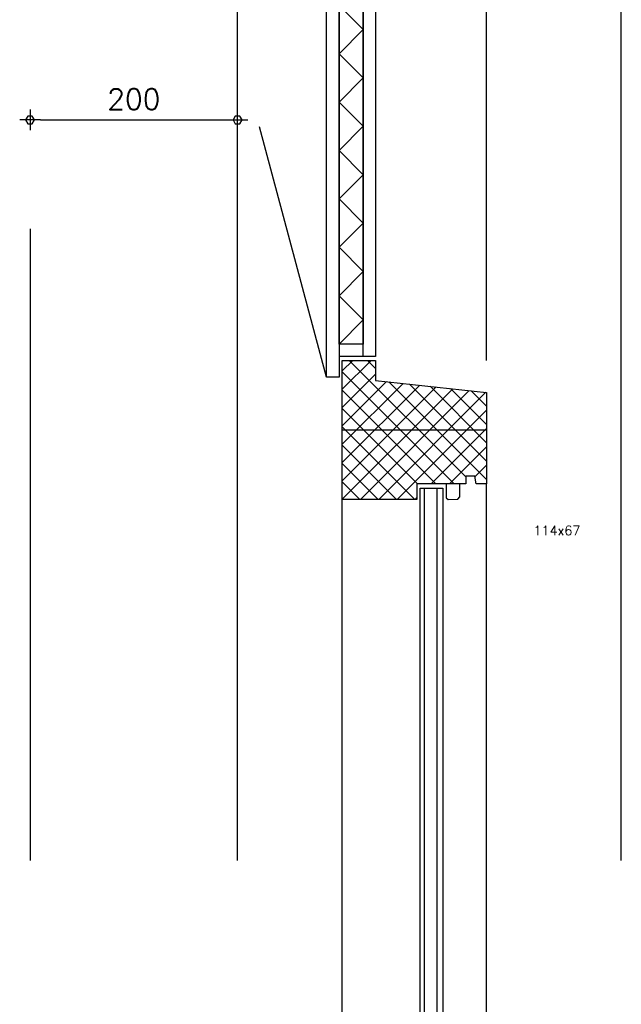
# Model space of a CAD drawing. Extents: x -152209 to 159908, y 32091 to 111955.
# Tile 32 of 59: x -135458 to -134878, y 74171 to 75120. Entities that reach past the tile are written whole.
import ezdxf
from ezdxf.enums import TextEntityAlignment as Align

# ---------------------------------------------------------------- set-up
doc = ezdxf.new("R2010")
doc.units = 0
doc.header["$LTSCALE"] = 1000
doc.header["$MEASUREMENT"] = 0
doc.header["$PDSIZE"] = 1
doc.linetypes.add('XA3BOVDP$0$HIDDEN', pattern=[0.375, 0.25, -0.125])
doc.linetypes.add('XDETV73$0$CENTER', pattern=[2, 1.25, -0.25, 0.25, -0.25])
doc.layers.get('0').update_dxf_attribs({"linetype": 'CONTINUOUS'})
doc.layers.get('DEFPOINTS').update_dxf_attribs({"linetype": 'CONTINUOUS'})
for name, color, linetype in [('BIB', 7, 'CONTINUOUS'), ('XA3BOVDP$0$ALGEM-ARC', 15, 'CONTINUOUS'), ('XA3BOVDP$0$GLAS-ARC', 4, 'CONTINUOUS'), ('XA3BOVDP$0$HOUT-ARC', 15, 'CONTINUOUS'), ('XA3BOVDP$0$HOUT-AZ', 15, 'CONTINUOUS'), ('XA3BOVDP$0$HOUT-DRS', 4, 'CONTINUOUS'), ('XA3BOVDP$0$ISOL-ALG', 3, 'CONTINUOUS'), ('XA3BOVDP$0$ISOL-ARC', 15, 'CONTINUOUS'), ('XDETV60$0$50', 3, 'CONTINUOUS'), ('XDETV73$0$BETON-AZ', 3, 'CONTINUOUS'), ('XDETV73$0$BIB', 7, 'CONTINUOUS'), ('XDETV73$0$DIMMTP', 1, 'CONTINUOUS'), ('XDETV73$0$STEEN-AZ', 3, 'CONTINUOUS'), ('XDETV73$0$STRAMIEN', 1, 'XDETV73$0$CENTER')]:
    doc.layers.add(name, color=color, linetype=linetype)
doc.styles.get("Standard").update_dxf_attribs({"font": 'simplex'})
doc.styles.add('XDETV60$0$STANDARD', font='simplex')
doc.styles.add('XDETV73$0$STANDARD', font='simplex')
doc.dimstyles.get("Standard").update_dxf_attribs({"dimtxt": 0.18, "dimasz": 0.18, "dimexe": 0.18, "dimexo": 0.0625, "dimgap": 0.09, "dimtad": 0, "dimtih": 1, "dimtoh": 1, "dimdec": 4, "dimzin": 0, "dimdsep": 46, "dimtxsty": 'Standard', "dimcen": 0.09, "dimadec": 0, "dimazin": 0, "dimtfac": 1, "dimtdec": 4, "dimtofl": 0, "dimtmove": 0, "dimatfit": 3, "dimfxl": 0, "dimtolj": 1, "dimtzin": 0, "dimarcsym": 0})

# ---------------------------------------------------------------- blocks, each defined once
blk = doc.blocks.new('XDETV60')
at = {"layer": 'XDETV60$0$50', "style": 'XDETV60$0$STANDARD'}
blk.add_text('114x67', height=9, dxfattribs=at).set_placement((485.40667, 3713.52967))
blk = doc.blocks.new('*X207')
at = {"color": 0, "linetype": 'Continuous'}
for p, q in [((301, 3854.21), (328.79, 3882)), ((301, 3871.89), (311.11, 3882)), ((420, 3769.61), (307.61, 3882)), ((333.16, 3874.13), (325.29, 3882)), ((408.93, 3763), (301, 3870.93)), ((301, 3836.53), (333.16, 3868.69)), ((301, 3818.86), (343.7, 3861.56)), ((301, 3801.18), (359.65, 3859.83)), ((301, 3783.5), (375.61, 3858.11)), ((301, 3765.82), (391.57, 3856.39)), ((301, 3748.15), (407.52, 3854.67)), ((440, 3767.29), (345.98, 3861.31)), ((440, 3784.96), (365.79, 3859.17)), ((440, 3802.64), (385.61, 3857.03)), ((440, 3820.32), (405.43, 3854.89)), ((391.25, 3763), (301, 3853.25)), ((318.53, 3748), (423.48, 3852.94)), ((336.21, 3748), (439.43, 3851.22)), ((440, 3838), (425.24, 3852.75)), ((373.57, 3763), (301, 3835.57)), ((353.89, 3748), (440, 3834.11)), ((370.9, 3748), (301, 3817.9)), ((386.57, 3763), (440, 3816.43)), ((353.22, 3748), (301, 3800.22)), ((404.24, 3763), (440, 3798.76)), ((335.54, 3748), (301, 3782.54)), ((428.74, 3769.82), (440, 3781.08)), ((317.86, 3748), (301, 3764.86)), ((439.6, 3763), (440, 3763.4)), ((371.57, 3748), (373, 3749.43))]:
    blk.add_line(p, q, dxfattribs=at)
blk = doc.blocks.new('*X206')
at = {"color": 0, "linetype": 'Continuous'}
for p, q in [((301, 4384.54), (348.46, 4432)), ((301, 4402.22), (330.78, 4432)), ((301, 4419.9), (313.1, 4432)), ((372.62, 4365), (305.62, 4432)), ((314.14, 4380.01), (366.14, 4432)), ((390.29, 4365), (323.29, 4432)), ((331.82, 4380.01), (383.81, 4432)), ((340.84, 4371.35), (401.49, 4432)), ((407.97, 4365), (340.97, 4432)), ((352.17, 4365), (419.17, 4432)), ((419.9, 4370.75), (358.65, 4432)), ((369.85, 4365), (436.85, 4432)), ((440, 4368.33), (376.33, 4432)), ((440, 4386), (394, 4432)), ((440, 4403.68), (411.68, 4432)), ((440, 4421.36), (429.36, 4432)), ((339.93, 4380.01), (301, 4418.94)), ((387.52, 4365), (440, 4417.48)), ((322.25, 4380.01), (301, 4401.26)), ((405.2, 4365), (440, 4399.8)), ((304.58, 4380.01), (301, 4383.58)), ((354.94, 4365), (340.84, 4379.1)), ((428.81, 4370.93), (440, 4382.12))]:
    blk.add_line(p, q, dxfattribs=at)
blk = doc.blocks.new('*X205')
at = {"color": 0, "linetype": 'Continuous'}
for p, q in [((301, 4508.29), (352.71, 4560)), ((301, 4525.96), (335.04, 4560)), ((301, 4543.64), (317.36, 4560)), ((368.36, 4493), (301.36, 4560)), ((303.39, 4493), (370.39, 4560)), ((386.04, 4493), (319.04, 4560)), ((321.07, 4493), (388.07, 4560)), ((403.71, 4493), (336.71, 4560)), ((338.75, 4493), (405.75, 4560)), ((421.39, 4493), (354.39, 4560)), ((356.43, 4493), (423.43, 4560)), ((439.07, 4493), (372.07, 4560)), ((374.1, 4493), (440, 4558.9)), ((440, 4509.75), (389.75, 4560)), ((440, 4527.43), (407.43, 4560)), ((440, 4545.1), (425.1, 4560)), ((350.68, 4493), (301, 4542.68)), ((391.78, 4493), (440, 4541.22)), ((333, 4493), (301, 4525)), ((409.46, 4493), (440, 4523.54)), ((315.33, 4493), (301, 4507.33)), ((427.14, 4493), (440, 4505.86))]:
    blk.add_line(p, q, dxfattribs=at)
blk = doc.blocks.new('*X204')
at = {"color": 0, "linetype": 'Continuous'}
for p, q in [((321.16, 4340.89), (298.28, 4363.77)), ((297.84, 4317.57), (321.16, 4340.89)), ((321.16, 4294.24), (297.84, 4317.57)), ((297.84, 4270.92), (321.16, 4294.24)), ((321.16, 4247.6), (297.84, 4270.92)), ((297.84, 4224.27), (321.16, 4247.6)), ((321.16, 4200.95), (297.84, 4224.27)), ((297.84, 4177.62), (321.16, 4200.95)), ((321.16, 4154.3), (297.84, 4177.62)), ((297.84, 4130.98), (321.16, 4154.3)), ((321.16, 4107.65), (297.84, 4130.98)), ((297.84, 4084.33), (321.16, 4107.65)), ((321.16, 4061), (297.84, 4084.33)), ((297.84, 4037.68), (321.16, 4061)), ((321.16, 4014.36), (297.84, 4037.68)), ((297.84, 3991.03), (321.16, 4014.36)), ((321.16, 3967.71), (297.84, 3991.03)), ((297.84, 3944.38), (321.16, 3967.71)), ((321.16, 3921.06), (297.84, 3944.38)), ((297.84, 3897.74), (321.16, 3921.06))]:
    blk.add_line(p, q, dxfattribs=at)
blk = doc.blocks.new('XA3BOVDP')
at = {"layer": 'XA3BOVDP$0$ALGEM-ARC', "linetype": 'XA3BOVDP$0$HIDDEN'}
blk.add_line((285.84, -1234.26), (148.65, -722.29), dxfattribs=at)
blk.add_arc((285.84, -1234.26), 530.04, 90, 105, dxfattribs=at)
at = {"layer": 'XA3BOVDP$0$GLAS-ARC'}
for p, q in [((380, -1341.1), (380, -2600)), ((392, -1341.1), (392, -2600))]:
    blk.add_line(p, q, dxfattribs=at)
blk.add_lwpolyline([(376, -2600), (376, -1341.1), (398, -1341.1), (398, -2600)], dxfattribs=at)
at = {"layer": 'XA3BOVDP$0$HOUT-AZ'}
for p, q in [((440, -1218), (440, -735)), ((440, -2600), (440, -1337)), ((301, -2600), (301, -1352))]:
    blk.add_line(p, q, dxfattribs=at)
at = {"layer": 'XA3BOVDP$0$HOUT-DRS', "linetype": 'Continuous'}
for p, q in [((301, -668), (301, -607)), ((319, -668), (319, -607)), ((422, -668), (422, -607)), ((440, -668), (440, -607)), ((301, -719.99), (301, -668)), ((301, -668), (440, -668)), ((440, -735), (440, -668)), ((340.84, -719.99), (301, -719.99)), ((340.84, -735), (340.84, -719.99)), ((321.16, -724.23), (297.84, -724.23)), ((419.9, -727.72), (419.9, -735)), ((428.56, -727.72), (419.9, -727.72)), ((429.91, -735), (428.56, -727.72)), ((321.16, -736.23), (297.84, -736.23)), ((419.9, -735), (340.84, -735)), ((440, -735), (429.91, -735)), ((321.16, -1202.26), (297.84, -1202.26)), ((321.16, -1214.26), (297.84, -1214.26)), ((301, -1218), (333.16, -1218)), ((333.16, -1218), (333.16, -1237.31)), ((333.16, -1237.31), (440, -1248.84))]:
    blk.add_line(p, q, dxfattribs=at)
at = {"layer": 'XA3BOVDP$0$HOUT-DRS'}
for p, q in [((301, -1352), (301, -1218)), ((440, -1248.84), (440, -1337)), ((301, -1285), (440, -1285)), ((373, -1337), (373, -1352)), ((420, -1337), (373, -1337)), ((428.66, -1329.74), (420, -1329.74)), ((420, -1329.74), (420, -1337)), ((430, -1337), (428.66, -1329.74)), ((440, -1337), (430, -1337)), ((373, -1352), (301, -1352))]:
    blk.add_line(p, q, dxfattribs=at)
at = {"layer": 'XA3BOVDP$0$HOUT-DRS', "linetype": 'Continuous'}
for points in [[(440, -607), (440, -540), (301, -540), (301, -607)], [(297.84, -1234.26), (285.84, -1234.26), (285.84, -704.23), (297.84, -704.23)], [(333.16, -1214.26), (321.16, -1214.26), (321.16, -724.23), (333.16, -724.23)]]:
    blk.add_lwpolyline(points, close=True, dxfattribs=at)
at = {"layer": 'XA3BOVDP$0$HOUT-DRS'}
blk.add_lwpolyline([(401, -1337), (401, -1350.45), (402.94, -1351.97), (412.44, -1351.9), (414.38, -1349.41), (414.38, -1337)], dxfattribs=at)
at = {"layer": 'XA3BOVDP$0$ISOL-ALG', "linetype": 'Continuous'}
blk.add_lwpolyline([(297.84, -736.23), (321.16, -736.23), (321.16, -1202.26), (297.84, -1202.26)], close=True, dxfattribs=at)
at = {"layer": 'XA3BOVDP$0$HOUT-ARC', "linetype": 'Continuous'}
for name in ['*X205', '*X206', '*X207']:
    blk.add_blockref(name, (0, -5100), dxfattribs=at)
at = {"layer": 'XA3BOVDP$0$ISOL-ARC', "linetype": 'Continuous'}
blk.add_blockref('*X204', (0, -5100), dxfattribs=at)
blk = doc.blocks.new('XDETV73$0$DIMBWK')
for points in [[(0, -1), (0, 1)], [(-1, 0), (1, 0)]]:
    blk.add_lwpolyline(points)
blk.add_lwpolyline([(-0.217, 0.375), (-0.433, 0), (-0.217, -0.375), (0.216, -0.375), (0.433, 0), (0.216, 0.375)], close=True)
blk = doc.blocks.new('*D235')
at = {"color": 1, "linetype": 'ByBlock'}
blk.add_line((10, -986.21), (190, -986.21), dxfattribs=at)
at = {"layer": 'DEFPOINTS', "color": 0, "linetype": 'ByBlock'}
for p in [(200, -986.21), (0, -989.53), (200, -987.87)]:
    blk.add_point(p, dxfattribs=at)
at = {"color": 1, "linetype": 'ByBlock', "xscale": 10, "yscale": 10, "zscale": 10, "rotation": 180}
blk.add_blockref('XDETV73$0$DIMBWK', (0, -986.21), dxfattribs=at)
at = {"color": 1, "linetype": 'ByBlock', "xscale": 10, "yscale": 10, "zscale": 10}
blk.add_blockref('XDETV73$0$DIMBWK', (200, -986.21), dxfattribs=at)
at = {"color": 3, "linetype": 'ByBlock', "style": 'XDETV73$0$STANDARD'}
blk.add_text('200', height=20, dxfattribs=at).set_placement((100, -966.21), align=Align.MIDDLE_CENTER)
blk = doc.blocks.new('XDETV73')
at = {"layer": 'XDETV73$0$BETON-AZ'}
for q in [(200, -602.49991), (200, -629.01124)]:
    blk.add_line((200, -1700), q, dxfattribs=at)
at = {"layer": 'XDETV73$0$STEEN-AZ'}
blk.add_line((570, -1700), (570, -629.01124), dxfattribs=at)
blk.add_line((570, -1700), (570, -629.01124), dxfattribs=at)
at = {"layer": 'XDETV73$0$STRAMIEN'}
blk.add_line((0, 908.75225), (0, -1700), dxfattribs=at)
blk.add_line((0, 908.75225), (0, -1700), dxfattribs=at)
at = {"layer": 'XDETV73$0$BIB', "linetype": 'Continuous'}
blk.add_blockref('XA3BOVDP', (0, 0), dxfattribs=at)
at = {"layer": 'XDETV73$0$DIMMTP', "linetype": 'Continuous'}
dim = blk.add_linear_dim(base=(200, -986.21066), p1=(0, -989.52523), p2=(200, -987.86793), dimstyle='Standard', dxfattribs=at)
dim.commit()
dim.dimension.update_dxf_attribs({"geometry": '*D235', "text_midpoint": (100, -966.21066)})

msp = doc.modelspace()

# ---------------------------------------------------------------- block references
at = {"layer": 'BIB'}
for name, p in [('XDETV73', (-135447.55, 76009.63)), ('XDETV60', (-135447.55, 70909.63))]:
    msp.add_blockref(name, p, dxfattribs=at)

doc.saveas('drawing.dxf')
